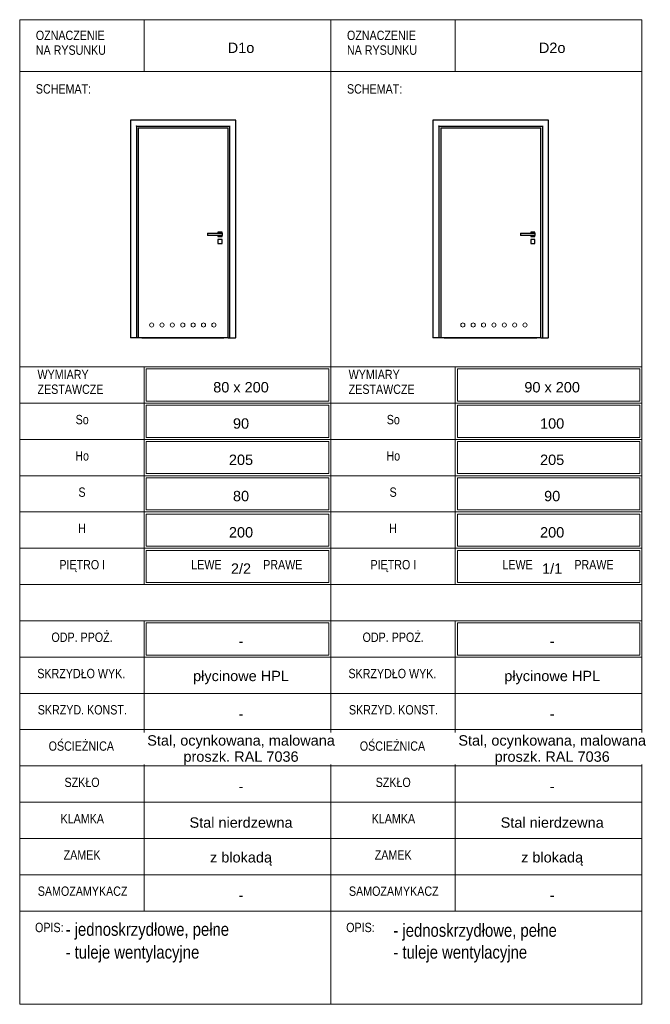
# Model space of a CAD drawing. Header units: centimetres. Extents: x -159 to 1449, y -1163 to 778.
# Tile 6 of 6: x 841 to 1449, y -172 to 778. Entities that reach past the tile are written whole.
import ezdxf

# ---------------------------------------------------------------- set-up
doc = ezdxf.new("R2010")
doc.units = ezdxf.units.CM
for name, color, linetype, lineweight in [('A-ANNO-NOTE', 131, 'Continuous', 13), ('A-DETL-THIN', 151, 'Continuous', 18), ('A-DOOR', 31, 'Continuous', 25), ('A-DOOR-FRAM', 31, 'Continuous', 25), ('G-ANNO-TEXT', 231, 'Continuous', 13)]:
    doc.layers.add(name, color=color, linetype=linetype, lineweight=lineweight)
doc.styles.add('Arial Narrow', font='ARIALN.TTF', dxfattribs={"height": 9})
doc.styles.add('Arial Narrow_1', font='ARIALN.TTF', dxfattribs={"height": 12.5})
doc.styles.add('Arial_1', font='arial.ttf', dxfattribs={"height": 10})

# ---------------------------------------------------------------- blocks, each defined once
blk = doc.blocks.new('Family - ___-2488000-Projekt 1 - Zestawienie stolarki drzwiowej')
at = {"layer": 'A-DOOR'}
for p, q in [((954.95, 673.84), (1041.45, 673.84)), ((954.95, 673.84), (954.95, 471.05)), ((1041.45, 471.05), (1041.45, 673.84)), ((1021.7, 572.05), (1035.7, 572.05)), ((1021.7, 572.05), (1021.7, 570.05)), ((1035.7, 570.05), (1021.7, 570.05)), ((1031.7, 573.05), (1031.7, 572.05)), ((1035.7, 573.05), (1031.7, 573.05)), ((1031.7, 570.05), (1031.7, 569.05)), ((1035.7, 572.05), (1035.7, 573.05)), ((1035.7, 572.05), (1035.7, 570.05)), ((1035.7, 569.05), (1035.7, 570.05)), ((1031.7, 569.05), (1035.7, 569.05)), ((1031.7, 566.05), (1031.7, 562.05)), ((1035.7, 566.05), (1031.7, 566.05)), ((1031.7, 562.05), (1035.7, 562.05)), ((1035.7, 562.05), (1035.7, 566.05)), ((1041.45, 471.05), (954.95, 471.05)), ((958.2, 471.05), (1037.32, 471.05))]:
    blk.add_line(p, q, dxfattribs=at)
at = {"layer": 'A-DOOR-FRAM'}
for p, q in [((947.45, 681.3), (947.45, 471.05)), ((1048.95, 681.3), (947.45, 681.3)), ((953.45, 471.05), (953.45, 675.3)), ((953.45, 675.3), (1042.95, 675.3)), ((1042.95, 675.3), (1042.95, 471.05)), ((1048.95, 471.05), (1048.95, 681.3)), ((947.75, 471.05), (947.45, 471.05)), ((953.15, 471.05), (947.75, 471.05)), ((953.45, 471.05), (953.15, 471.05)), ((954.95, 471.05), (953.45, 471.05)), ((1041.45, 471.05), (1042.95, 471.05)), ((1043.25, 471.05), (1042.95, 471.05)), ((1043.25, 471.05), (1048.65, 471.05)), ((1048.95, 471.05), (1048.65, 471.05))]:
    blk.add_line(p, q, dxfattribs=at)
for points, knots in [([(947.75, 681), (947.72, 681.03), (947.68, 681.07), (947.63, 681.12), (947.61, 681.15), (947.58, 681.17), (947.56, 681.19), (947.54, 681.21), (947.52, 681.23), (947.51, 681.24), (947.49, 681.26), (947.47, 681.28), (947.45, 681.3), (947.45, 681.3), (947.45, 681.3)], [0, 0, 0, 0, 0.166667, 0.25, 0.333333, 0.375, 0.416667, 0.5, 0.541667, 0.583333, 0.666667, 0.75, 0.833333, 1, 1, 1, 1]), ([(953.45, 675.3), (953.45, 675.3), (953.44, 675.31), (953.43, 675.32), (953.41, 675.34), (953.39, 675.36), (953.38, 675.38), (953.36, 675.39), (953.33, 675.42), (953.31, 675.45), (953.28, 675.47), (953.26, 675.49), (953.22, 675.54), (953.18, 675.58), (953.15, 675.6)], [0, 0, 0, 0, 0.166667, 0.25, 0.333333, 0.416667, 0.458333, 0.5, 0.583333, 0.666667, 0.708333, 0.75, 0.833333, 1, 1, 1, 1]), ([(1042.95, 675.3), (1042.95, 675.3), (1042.95, 675.31), (1042.97, 675.32), (1042.99, 675.34), (1043.01, 675.36), (1043.02, 675.38), (1043.04, 675.39), (1043.07, 675.42), (1043.09, 675.45), (1043.12, 675.47), (1043.14, 675.49), (1043.18, 675.54), (1043.22, 675.58), (1043.25, 675.6)], [0, 0, 0, 0, 0.166667, 0.25, 0.333333, 0.416667, 0.458333, 0.5, 0.583333, 0.666667, 0.708333, 0.75, 0.833333, 1, 1, 1, 1]), ([(1048.65, 681), (1048.68, 681.03), (1048.72, 681.07), (1048.76, 681.12), (1048.79, 681.15), (1048.82, 681.17), (1048.84, 681.19), (1048.86, 681.21), (1048.88, 681.23), (1048.89, 681.24), (1048.91, 681.26), (1048.93, 681.28), (1048.94, 681.3), (1048.95, 681.3), (1048.95, 681.3)], [0, 0, 0, 0, 0.166667, 0.25, 0.333333, 0.375, 0.416667, 0.5, 0.541667, 0.583333, 0.666667, 0.75, 0.833333, 1, 1, 1, 1])]:
    blk.add_open_spline(points, degree=3, knots=knots, dxfattribs=at)
blk = doc.blocks.new('Family - ___-2488193-Projekt 1 - Zestawienie stolarki drzwiowej')
at = {"layer": 'A-DOOR'}
for p, q in [((1246.58, 673.84), (1343.08, 673.84)), ((1246.58, 673.84), (1246.58, 471.05)), ((1343.08, 471.05), (1343.08, 673.84)), ((1323.33, 572.05), (1337.33, 572.05)), ((1323.33, 572.05), (1323.33, 570.05)), ((1337.33, 570.05), (1323.33, 570.05)), ((1333.33, 573.05), (1333.33, 572.05)), ((1337.33, 573.05), (1333.33, 573.05)), ((1333.33, 570.05), (1333.33, 569.05)), ((1337.33, 572.05), (1337.33, 573.05)), ((1337.33, 572.05), (1337.33, 570.05)), ((1337.33, 569.05), (1337.33, 570.05)), ((1333.33, 569.05), (1337.33, 569.05)), ((1333.33, 566.05), (1333.33, 562.05)), ((1337.33, 566.05), (1333.33, 566.05)), ((1333.33, 562.05), (1337.33, 562.05)), ((1337.33, 562.05), (1337.33, 566.05)), ((1343.08, 471.05), (1246.58, 471.05)), ((1249.83, 471.05), (1339.06, 471.05))]:
    blk.add_line(p, q, dxfattribs=at)
at = {"layer": 'A-DOOR-FRAM'}
for p, q in [((1239.08, 681.3), (1239.08, 471.05)), ((1350.58, 681.3), (1239.08, 681.3)), ((1245.08, 471.05), (1245.08, 675.3)), ((1245.08, 675.3), (1344.58, 675.3)), ((1344.58, 675.3), (1344.58, 471.05)), ((1350.58, 471.05), (1350.58, 681.3)), ((1239.38, 471.05), (1239.08, 471.05)), ((1244.78, 471.05), (1239.38, 471.05)), ((1245.08, 471.05), (1244.78, 471.05)), ((1246.58, 471.05), (1245.08, 471.05)), ((1343.08, 471.05), (1344.58, 471.05)), ((1344.88, 471.05), (1344.58, 471.05)), ((1344.88, 471.05), (1350.28, 471.05)), ((1350.58, 471.05), (1350.28, 471.05))]:
    blk.add_line(p, q, dxfattribs=at)
for points, knots in [([(1239.38, 681), (1239.35, 681.03), (1239.31, 681.07), (1239.26, 681.12), (1239.23, 681.15), (1239.21, 681.17), (1239.19, 681.19), (1239.17, 681.21), (1239.15, 681.23), (1239.14, 681.24), (1239.12, 681.26), (1239.1, 681.28), (1239.08, 681.3), (1239.08, 681.3), (1239.08, 681.3)], [0, 0, 0, 0, 0.166667, 0.25, 0.333333, 0.375, 0.416667, 0.5, 0.541667, 0.583333, 0.666667, 0.75, 0.833333, 1, 1, 1, 1]), ([(1245.08, 675.3), (1245.08, 675.3), (1245.07, 675.31), (1245.06, 675.32), (1245.04, 675.34), (1245.02, 675.36), (1245, 675.38), (1244.99, 675.39), (1244.96, 675.42), (1244.94, 675.45), (1244.91, 675.47), (1244.89, 675.49), (1244.84, 675.54), (1244.81, 675.58), (1244.78, 675.6)], [0, 0, 0, 0, 0.166667, 0.25, 0.333333, 0.416667, 0.458333, 0.5, 0.583333, 0.666667, 0.708333, 0.75, 0.833333, 1, 1, 1, 1]), ([(1344.58, 675.3), (1344.58, 675.3), (1344.58, 675.31), (1344.6, 675.32), (1344.62, 675.34), (1344.64, 675.36), (1344.65, 675.38), (1344.67, 675.39), (1344.7, 675.42), (1344.72, 675.45), (1344.75, 675.47), (1344.77, 675.49), (1344.81, 675.54), (1344.85, 675.58), (1344.88, 675.6)], [0, 0, 0, 0, 0.166667, 0.25, 0.333333, 0.416667, 0.458333, 0.5, 0.583333, 0.666667, 0.708333, 0.75, 0.833333, 1, 1, 1, 1]), ([(1350.28, 681), (1350.31, 681.03), (1350.34, 681.07), (1350.39, 681.12), (1350.42, 681.15), (1350.45, 681.17), (1350.47, 681.19), (1350.49, 681.21), (1350.5, 681.23), (1350.52, 681.24), (1350.54, 681.26), (1350.56, 681.28), (1350.57, 681.3), (1350.58, 681.3), (1350.58, 681.3)], [0, 0, 0, 0, 0.166667, 0.25, 0.333333, 0.375, 0.416667, 0.5, 0.541667, 0.583333, 0.666667, 0.75, 0.833333, 1, 1, 1, 1])]:
    blk.add_open_spline(points, degree=3, knots=knots, dxfattribs=at)

msp = doc.modelspace()

# ---------------------------------------------------------------- linework, layer by layer
at = {"layer": 'A-DETL-THIN'}
for p, q in [((840.6, 778.15), (1140.6, 778.15)), ((840.6, 778.15), (840.6, -171.85)), ((960.6, 728.15), (960.6, 778.15)), ((1140.6, 778.15), (1140.6, 728.15)), ((1140.6, 778.15), (1440.6, 778.15)), ((1140.6, 778.15), (1140.6, -171.85)), ((1260.6, 728.15), (1260.6, 778.15)), ((1440.6, 778.15), (1440.6, 728.15)), ((840.6, 728.15), (1140.6, 728.15)), ((1140.6, 443.15), (1140.6, 728.15)), ((1140.6, 728.15), (1440.6, 728.15)), ((1440.6, 443.15), (1440.6, 728.15)), ((840.6, 443.15), (1140.6, 443.15)), ((960.6, 443.15), (960.6, 408.15)), ((962.6, 441.15), (1138.6, 441.15)), ((962.6, 410.15), (962.6, 441.15)), ((1138.6, 441.15), (1138.6, 410.15)), ((1140.6, 443.15), (1140.6, -171.85)), ((1140.6, 443.15), (1440.6, 443.15)), ((1260.6, 443.15), (1260.6, 408.15)), ((1262.6, 441.15), (1438.6, 441.15)), ((1262.6, 410.15), (1262.6, 441.15)), ((1438.6, 441.15), (1438.6, 410.15)), ((1440.6, 443.15), (1440.6, -171.85)), ((1138.6, 410.15), (962.6, 410.15)), ((1438.6, 410.15), (1262.6, 410.15)), ((840.6, 408.15), (1140.6, 408.15)), ((960.6, 408.15), (960.6, 373.15)), ((962.6, 406.15), (1138.6, 406.15)), ((962.6, 375.15), (962.6, 406.15)), ((1138.6, 406.15), (1138.6, 375.15)), ((1140.6, 408.15), (1440.6, 408.15)), ((1260.6, 408.15), (1260.6, 373.15)), ((1262.6, 406.15), (1438.6, 406.15)), ((1262.6, 375.15), (1262.6, 406.15)), ((1438.6, 406.15), (1438.6, 375.15)), ((840.6, 373.15), (1140.6, 373.15)), ((960.6, 373.15), (960.6, 338.15)), ((1138.6, 375.15), (962.6, 375.15)), ((962.6, 371.15), (1138.6, 371.15)), ((962.6, 340.15), (962.6, 371.15)), ((1138.6, 371.15), (1138.6, 340.15)), ((1140.6, 373.15), (1440.6, 373.15)), ((1260.6, 373.15), (1260.6, 338.15)), ((1438.6, 375.15), (1262.6, 375.15)), ((1262.6, 371.15), (1438.6, 371.15)), ((1262.6, 340.15), (1262.6, 371.15)), ((1438.6, 371.15), (1438.6, 340.15)), ((840.6, 338.15), (1140.6, 338.15)), ((960.6, 338.15), (960.6, 303.15)), ((1138.6, 340.15), (962.6, 340.15)), ((962.6, 336.15), (1138.6, 336.15)), ((962.6, 305.15), (962.6, 336.15)), ((1138.6, 336.15), (1138.6, 305.15)), ((1140.6, 338.15), (1440.6, 338.15)), ((1260.6, 338.15), (1260.6, 303.15)), ((1438.6, 340.15), (1262.6, 340.15)), ((1262.6, 336.15), (1438.6, 336.15)), ((1262.6, 305.15), (1262.6, 336.15)), ((1438.6, 336.15), (1438.6, 305.15)), ((1138.6, 305.15), (962.6, 305.15)), ((1438.6, 305.15), (1262.6, 305.15)), ((840.6, 303.15), (1140.6, 303.15)), ((960.6, 303.15), (960.6, 268.15)), ((962.6, 270.15), (962.6, 301.15)), ((962.6, 301.15), (1138.6, 301.15)), ((1138.6, 301.15), (1138.6, 270.15)), ((1140.6, 303.15), (1440.6, 303.15)), ((1260.6, 303.15), (1260.6, 268.15)), ((1262.6, 270.15), (1262.6, 301.15)), ((1262.6, 301.15), (1438.6, 301.15)), ((1438.6, 301.15), (1438.6, 270.15)), ((840.6, 268.15), (1140.6, 268.15)), ((960.6, 268.15), (960.6, 233.15)), ((1138.6, 270.15), (962.6, 270.15)), ((962.6, 266.15), (1138.6, 266.15)), ((962.6, 235.15), (962.6, 266.15)), ((1138.6, 266.15), (1138.6, 235.15)), ((1140.6, 268.15), (1440.6, 268.15)), ((1260.6, 268.15), (1260.6, 233.15)), ((1438.6, 270.15), (1262.6, 270.15)), ((1262.6, 266.15), (1438.6, 266.15)), ((1262.6, 235.15), (1262.6, 266.15)), ((1438.6, 266.15), (1438.6, 235.15)), ((840.6, 233.15), (1140.6, 233.15)), ((1138.6, 235.15), (962.6, 235.15)), ((1140.6, 233.15), (1440.6, 233.15)), ((1438.6, 235.15), (1262.6, 235.15)), ((840.6, 198.15), (1140.6, 198.15)), ((960.6, 198.15), (960.6, 163.15)), ((962.6, 196.15), (1138.6, 196.15)), ((962.6, 165.15), (962.6, 196.15)), ((1138.6, 196.15), (1138.6, 165.15)), ((1140.6, 198.15), (1440.6, 198.15)), ((1260.6, 198.15), (1260.6, 163.15)), ((1262.6, 196.15), (1438.6, 196.15)), ((1262.6, 165.15), (1262.6, 196.15)), ((1438.6, 196.15), (1438.6, 165.15)), ((840.6, 163.15), (1140.6, 163.15)), ((960.6, 163.15), (960.6, 128.15)), ((1138.6, 165.15), (962.6, 165.15)), ((1140.6, 163.15), (1440.6, 163.15)), ((1260.6, 163.15), (1260.6, 128.15)), ((1438.6, 165.15), (1262.6, 165.15)), ((840.6, 128.15), (1140.6, 128.15)), ((960.6, 128.15), (960.6, 93.15)), ((1140.6, 128.15), (1440.6, 128.15)), ((1260.6, 128.15), (1260.6, 93.15)), ((840.6, 93.15), (1140.6, 93.15)), ((960.6, 93.15), (960.6, 58.15)), ((1140.6, 93.15), (1440.6, 93.15)), ((1260.6, 93.15), (1260.6, 58.15)), ((840.6, 58.15), (1140.6, 58.15)), ((960.6, 58.15), (960.6, 23.15)), ((1140.6, 58.15), (1440.6, 58.15)), ((1260.6, 58.15), (1260.6, 23.15)), ((840.6, 23.15), (1140.6, 23.15)), ((960.6, 23.15), (960.6, -11.85)), ((1140.6, 23.15), (1440.6, 23.15)), ((1260.6, 23.15), (1260.6, -11.85)), ((840.6, -11.85), (1140.6, -11.85)), ((960.6, -11.85), (960.6, -46.85)), ((1140.6, -11.85), (1440.6, -11.85)), ((1260.6, -11.85), (1260.6, -46.85)), ((840.6, -46.85), (1140.6, -46.85)), ((960.6, -46.85), (960.6, -81.85)), ((1140.6, -46.85), (1440.6, -46.85)), ((1260.6, -46.85), (1260.6, -81.85)), ((840.6, -81.85), (1140.6, -81.85)), ((1140.6, -81.85), (1440.6, -81.85)), ((840.6, -171.85), (1140.6, -171.85)), ((1140.6, -171.85), (1440.6, -171.85))]:
    msp.add_line(p, q, dxfattribs=at)
for centre in [(967.83, 483.55), (977.83, 483.55), (987.83, 483.55), (997.83, 483.55), (1007.83, 483.55), (1017.83, 483.55), (1027.83, 483.55), (1267.83, 483.55), (1277.83, 483.55), (1287.83, 483.55), (1297.83, 483.55), (1307.83, 483.55), (1317.83, 483.55), (1327.83, 483.55)]:
    msp.add_circle(centre, 2, dxfattribs=at)

# ---------------------------------------------------------------- block references
at = {"lineweight": 25}
for name in ['Family - ___-2488000-Projekt 1 - Zestawienie stolarki drzwiowej', 'Family - ___-2488193-Projekt 1 - Zestawienie stolarki drzwiowej']:
    msp.add_blockref(name, (0, 0), dxfattribs=at)

# ---------------------------------------------------------------- texts
at = {"layer": 'A-ANNO-NOTE', "char_height": 10, "attachment_point": 5, "line_spacing_factor": 0.936439, "style": 'Arial_1', "bg_fill": 3, "box_fill_scale": 1.25, "bg_fill_color": 256, "bg_fill_true_color": 13158600, "bg_fill_transparency": 0}
for s, insert, width in [('\\pxqc,t6.35,12.7,19.05,25.4,31.75,38.1,44.45,50.8,57.15,63.5,69.85,76.2,82.55,88.9,95.25,101.6,107.95,114.3,120.65,127,133.35,139.7,146.05,152.4,158.75,165.1,171.45,177.8,184.15,190.5,196.85,203.2;{D1o}', (1054, 750.96), 26.45), ('\\pxqc,t6.35,12.7,19.05,25.4,31.75,38.1,44.45,50.8,57.15,63.5,69.85,76.2,82.55,88.9,95.25,101.6,107.95,114.3,120.65,127,133.35,139.7,146.05,152.4,158.75,165.1,171.45,177.8,184.15,190.5,196.85,203.2;{D2o}', (1354, 750.96), 26.45), ('\\pxqc,t6.35,12.7,19.05,25.4,31.75,38.1,44.45,50.8,57.15,63.5,69.85,76.2,82.55,88.9,95.25,101.6,107.95,114.3,120.65,127,133.35,139.7,146.05,152.4,158.75,165.1,171.45,177.8,184.15,190.5,196.85,203.2;{80 x 200}', (1053.97, 423.46), 55.25), ('\\pxqc,t6.35,12.7,19.05,25.4,31.75,38.1,44.45,50.8,57.15,63.5,69.85,76.2,82.55,88.9,95.25,101.6,107.95,114.3,120.65,127,133.35,139.7,146.05,152.4,158.75,165.1,171.45,177.8,184.15,190.5,196.85,203.2;{90 x 200}', (1353.97, 423.46), 55.25), ('\\pxqc,t6.35,12.7,19.05,25.4,31.75,38.1,44.45,50.8,57.15,63.5,69.85,76.2,82.55,88.9,95.25,101.6,107.95,114.3,120.65,127,133.35,139.7,146.05,152.4,158.75,165.1,171.45,177.8,184.15,190.5,196.85,203.2;{90}', (1054, 388.46), 16.2), ('\\pxqc,t6.35,12.7,19.05,25.4,31.75,38.1,44.45,50.8,57.15,63.5,69.85,76.2,82.55,88.9,95.25,101.6,107.95,114.3,120.65,127,133.35,139.7,146.05,152.4,158.75,165.1,171.45,177.8,184.15,190.5,196.85,203.2;{100}', (1353.97, 388.46), 24.15), ('\\pxqc,t6.35,12.7,19.05,25.4,31.75,38.1,44.45,50.8,57.15,63.5,69.85,76.2,82.55,88.9,95.25,101.6,107.95,114.3,120.65,127,133.35,139.7,146.05,152.4,158.75,165.1,171.45,177.8,184.15,190.5,196.85,203.2;{205}', (1053.97, 353.46), 24.15), ('\\pxqc,t6.35,12.7,19.05,25.4,31.75,38.1,44.45,50.8,57.15,63.5,69.85,76.2,82.55,88.9,95.25,101.6,107.95,114.3,120.65,127,133.35,139.7,146.05,152.4,158.75,165.1,171.45,177.8,184.15,190.5,196.85,203.2;{205}', (1353.97, 353.46), 24.15), ('\\pxqc,t6.35,12.7,19.05,25.4,31.75,38.1,44.45,50.8,57.15,63.5,69.85,76.2,82.55,88.9,95.25,101.6,107.95,114.3,120.65,127,133.35,139.7,146.05,152.4,158.75,165.1,171.45,177.8,184.15,190.5,196.85,203.2;{80}', (1054, 318.46), 16.2), ('\\pxqc,t6.35,12.7,19.05,25.4,31.75,38.1,44.45,50.8,57.15,63.5,69.85,76.2,82.55,88.9,95.25,101.6,107.95,114.3,120.65,127,133.35,139.7,146.05,152.4,158.75,165.1,171.45,177.8,184.15,190.5,196.85,203.2;{90}', (1354, 318.46), 16.2), ('\\pxqc,t6.35,12.7,19.05,25.4,31.75,38.1,44.45,50.8,57.15,63.5,69.85,76.2,82.55,88.9,95.25,101.6,107.95,114.3,120.65,127,133.35,139.7,146.05,152.4,158.75,165.1,171.45,177.8,184.15,190.5,196.85,203.2;{200}', (1053.97, 283.46), 24.15), ('\\pxqc,t6.35,12.7,19.05,25.4,31.75,38.1,44.45,50.8,57.15,63.5,69.85,76.2,82.55,88.9,95.25,101.6,107.95,114.3,120.65,127,133.35,139.7,146.05,152.4,158.75,165.1,171.45,177.8,184.15,190.5,196.85,203.2;{200}', (1353.97, 283.46), 24.15), ('\\pxqc,t6.35,12.7,19.05,25.4,31.75,38.1,44.45,50.8,57.15,63.5,69.85,76.2,82.55,88.9,95.25,101.6,107.95,114.3,120.65,127,133.35,139.7,146.05,152.4,158.75,165.1,171.45,177.8,184.15,190.5,196.85,203.2;{-}', (1054, 178.46), 4.95), ('\\pxqc,t6.35,12.7,19.05,25.4,31.75,38.1,44.45,50.8,57.15,63.5,69.85,76.2,82.55,88.9,95.25,101.6,107.95,114.3,120.65,127,133.35,139.7,146.05,152.4,158.75,165.1,171.45,177.8,184.15,190.5,196.85,203.2;{-}', (1354, 178.46), 4.95), ('\\pxqc,t6.35,12.7,19.05,25.4,31.75,38.1,44.45,50.8,57.15,63.5,69.85,76.2,82.55,88.9,95.25,101.6,107.95,114.3,120.65,127,133.35,139.7,146.05,152.4,158.75,165.1,171.45,177.8,184.15,190.5,196.85,203.2;{-}', (1354, 108.46), 4.95), ('\\pxqc,t6.35,12.7,19.05,25.4,31.75,38.1,44.45,50.8,57.15,63.5,69.85,76.2,82.55,88.9,95.25,101.6,107.95,114.3,120.65,127,133.35,139.7,146.05,152.4,158.75,165.1,171.45,177.8,184.15,190.5,196.85,203.2;{-}', (1054, 38.46), 4.95), ('\\pxqc,t6.35,12.7,19.05,25.4,31.75,38.1,44.45,50.8,57.15,63.5,69.85,76.2,82.55,88.9,95.25,101.6,107.95,114.3,120.65,127,133.35,139.7,146.05,152.4,158.75,165.1,171.45,177.8,184.15,190.5,196.85,203.2;{-}', (1354, 38.46), 4.95), ('\\pxqc,t6.35,12.7,19.05,25.4,31.75,38.1,44.45,50.8,57.15,63.5,69.85,76.2,82.55,88.9,95.25,101.6,107.95,114.3,120.65,127,133.35,139.7,146.05,152.4,158.75,165.1,171.45,177.8,184.15,190.5,196.85,203.2;{-}', (1054, -66.54), 4.95), ('\\pxqc,t6.35,12.7,19.05,25.4,31.75,38.1,44.45,50.8,57.15,63.5,69.85,76.2,82.55,88.9,95.25,101.6,107.95,114.3,120.65,127,133.35,139.7,146.05,152.4,158.75,165.1,171.45,177.8,184.15,190.5,196.85,203.2;{-}', (1354, -66.54), 4.95)]:
    msp.add_mtext(s, dxfattribs=dict(at, insert=insert, width=width))
at = {"layer": 'G-ANNO-TEXT', "color": 7, "line_spacing_factor": 0.949189}
for s, insert, char_height, width, attachment_point, style in [('\\pxt7.05556,14.11111,21.16667,28.22222,35.27778,42.33333,49.38889,56.44444,63.5,70.55556,77.61111,84.66667,91.72222,98.77778,105.83333,112.88889,119.94444,127,134.05556,141.11111,148.16667,155.22222,162.27778,169.33333,176.38889,183.44444,190.5,197.55556,204.61111,211.66667,218.72222,225.77778;{OZNACZENIE NA RYSUNKU}', (856.15, 767.53), 9, 77.75, 1, 'Arial Narrow'), ('\\pxt7.05556,14.11111,21.16667,28.22222,35.27778,42.33333,49.38889,56.44444,63.5,70.55556,77.61111,84.66667,91.72222,98.77778,105.83333,112.88889,119.94444,127,134.05556,141.11111,148.16667,155.22222,162.27778,169.33333,176.38889,183.44444,190.5,197.55556,204.61111,211.66667,218.72222,225.77778;{OZNACZENIE NA RYSUNKU}', (1156.15, 767.53), 9, 77.75, 1, 'Arial Narrow'), ('\\pxt7.05556,14.11111,21.16667,28.22222,35.27778,42.33333,49.38889,56.44444,63.5,70.55556,77.61111,84.66667,91.72222,98.77778,105.83333,112.88889,119.94444,127,134.05556,141.11111,148.16667,155.22222,162.27778,169.33333,176.38889,183.44444,190.5,197.55556,204.61111,211.66667,218.72222,225.77778;{SCHEMAT:}', (856.15, 715.87), 9, 52.4695, 1, 'Arial Narrow'), ('\\pxt7.05556,14.11111,21.16667,28.22222,35.27778,42.33333,49.38889,56.44444,63.5,70.55556,77.61111,84.66667,91.72222,98.77778,105.83333,112.88889,119.94444,127,134.05556,141.11111,148.16667,155.22222,162.27778,169.33333,176.38889,183.44444,190.5,197.55556,204.61111,211.66667,218.72222,225.77778;{SCHEMAT:}', (1156.15, 715.87), 9, 52.4695, 1, 'Arial Narrow'), ('\\pxt7.05556,14.11111,21.16667,28.22222,35.27778,42.33333,49.38889,56.44444,63.5,70.55556,77.61111,84.66667,91.72222,98.77778,105.83333,112.88889,119.94444,127,134.05556,141.11111,148.16667,155.22222,162.27778,169.33333,176.38889,183.44444,190.5,197.55556,204.61111,211.66667,218.72222,225.77778;{WYMIARY\\PZESTAWCZE}', (857.77, 440.32), 9, 99.55, 1, 'Arial Narrow'), ('\\pxt7.05556,14.11111,21.16667,28.22222,35.27778,42.33333,49.38889,56.44444,63.5,70.55556,77.61111,84.66667,91.72222,98.77778,105.83333,112.88889,119.94444,127,134.05556,141.11111,148.16667,155.22222,162.27778,169.33333,176.38889,183.44444,190.5,197.55556,204.61111,211.66667,218.72222,225.77778;{WYMIARY\\PZESTAWCZE}', (1157.77, 440.32), 9, 99.55, 1, 'Arial Narrow'), ('\\pxqc,t7.05556,14.11111,21.16667,28.22222,35.27778,42.33333,49.38889,56.44444,63.5,70.55556,77.61111,84.66667,91.72222,98.77778,105.83333,112.88889,119.94444,127,134.05556,141.11111,148.16667,155.22222,162.27778,169.33333,176.38889,183.44444,190.5,197.55556,204.61111,211.66667,218.72222,225.77778;{So}', (900.82, 396.81), 9, 38.7, 2, 'Arial Narrow'), ('\\pxqc,t7.05556,14.11111,21.16667,28.22222,35.27778,42.33333,49.38889,56.44444,63.5,70.55556,77.61111,84.66667,91.72222,98.77778,105.83333,112.88889,119.94444,127,134.05556,141.11111,148.16667,155.22222,162.27778,169.33333,176.38889,183.44444,190.5,197.55556,204.61111,211.66667,218.72222,225.77778;{So}', (1200.82, 396.81), 9, 38.7, 2, 'Arial Narrow'), ('\\pxqc,t7.05556,14.11111,21.16667,28.22222,35.27778,42.33333,49.38889,56.44444,63.5,70.55556,77.61111,84.66667,91.72222,98.77778,105.83333,112.88889,119.94444,127,134.05556,141.11111,148.16667,155.22222,162.27778,169.33333,176.38889,183.44444,190.5,197.55556,204.61111,211.66667,218.72222,225.77778;{Ho}', (900.8, 361.81), 9, 38.7, 2, 'Arial Narrow'), ('\\pxqc,t7.05556,14.11111,21.16667,28.22222,35.27778,42.33333,49.38889,56.44444,63.5,70.55556,77.61111,84.66667,91.72222,98.77778,105.83333,112.88889,119.94444,127,134.05556,141.11111,148.16667,155.22222,162.27778,169.33333,176.38889,183.44444,190.5,197.55556,204.61111,211.66667,218.72222,225.77778;{Ho}', (1200.8, 361.81), 9, 38.7, 2, 'Arial Narrow'), ('\\pxqc,t7.05556,14.11111,21.16667,28.22222,35.27778,42.33333,49.38889,56.44444,63.5,70.55556,77.61111,84.66667,91.72222,98.77778,105.83333,112.88889,119.94444,127,134.05556,141.11111,148.16667,155.22222,162.27778,169.33333,176.38889,183.44444,190.5,197.55556,204.61111,211.66667,218.72222,225.77778;{S}', (900.65, 326.81), 9, 38.7, 2, 'Arial Narrow'), ('\\pxqc,t7.05556,14.11111,21.16667,28.22222,35.27778,42.33333,49.38889,56.44444,63.5,70.55556,77.61111,84.66667,91.72222,98.77778,105.83333,112.88889,119.94444,127,134.05556,141.11111,148.16667,155.22222,162.27778,169.33333,176.38889,183.44444,190.5,197.55556,204.61111,211.66667,218.72222,225.77778;{S}', (1200.65, 326.81), 9, 38.7, 2, 'Arial Narrow'), ('\\pxqc,t7.05556,14.11111,21.16667,28.22222,35.27778,42.33333,49.38889,56.44444,63.5,70.55556,77.61111,84.66667,91.72222,98.77778,105.83333,112.88889,119.94444,127,134.05556,141.11111,148.16667,155.22222,162.27778,169.33333,176.38889,183.44444,190.5,197.55556,204.61111,211.66667,218.72222,225.77778;{H}', (900.65, 291.81), 9, 38.7, 2, 'Arial Narrow'), ('\\pxqc,t7.05556,14.11111,21.16667,28.22222,35.27778,42.33333,49.38889,56.44444,63.5,70.55556,77.61111,84.66667,91.72222,98.77778,105.83333,112.88889,119.94444,127,134.05556,141.11111,148.16667,155.22222,162.27778,169.33333,176.38889,183.44444,190.5,197.55556,204.61111,211.66667,218.72222,225.77778;{H}', (1200.65, 291.81), 9, 38.7, 2, 'Arial Narrow'), ('\\pxqc,t7.05556,14.11111,21.16667,28.22222,35.27778,42.33333,49.38889,56.44444,63.5,70.55556,77.61111,84.66667,91.72222,98.77778,105.83333,112.88889,119.94444,127,134.05556,141.11111,148.16667,155.22222,162.27778,169.33333,176.38889,183.44444,190.5,197.55556,204.61111,211.66667,218.72222,225.77778;{PIĘTRO I}', (900.89, 256.81), 9, 105.5, 2, 'Arial Narrow'), ('\\pxqc,t7.05556,14.11111,21.16667,28.22222,35.27778,42.33333,49.38889,56.44444,63.5,70.55556,77.61111,84.66667,91.72222,98.77778,105.83333,112.88889,119.94444,127,134.05556,141.11111,148.16667,155.22222,162.27778,169.33333,176.38889,183.44444,190.5,197.55556,204.61111,211.66667,218.72222,225.77778;{LEWE    ^I         PRAWE}', (1059.6, 256.81), 9, 140.9, 2, 'Arial Narrow'), ('\\pxqc,t7.05556,14.11111,21.16667,28.22222,35.27778,42.33333,49.38889,56.44444,63.5,70.55556,77.61111,84.66667,91.72222,98.77778,105.83333,112.88889,119.94444,127,134.05556,141.11111,148.16667,155.22222,162.27778,169.33333,176.38889,183.44444,190.5,197.55556,204.61111,211.66667,218.72222,225.77778;{PIĘTRO I}', (1200.89, 256.81), 9, 105.5, 2, 'Arial Narrow'), ('\\pxqc,t7.05556,14.11111,21.16667,28.22222,35.27778,42.33333,49.38889,56.44444,63.5,70.55556,77.61111,84.66667,91.72222,98.77778,105.83333,112.88889,119.94444,127,134.05556,141.11111,148.16667,155.22222,162.27778,169.33333,176.38889,183.44444,190.5,197.55556,204.61111,211.66667,218.72222,225.77778;{LEWE    ^I         PRAWE}', (1359.6, 256.81), 9, 140.9, 2, 'Arial Narrow'), ('\\pxqc,t7.05556,14.11111,21.16667,28.22222,35.27778,42.33333,49.38889,56.44444,63.5,70.55556,77.61111,84.66667,91.72222,98.77778,105.83333,112.88889,119.94444,127,134.05556,141.11111,148.16667,155.22222,162.27778,169.33333,176.38889,183.44444,190.5,197.55556,204.61111,211.66667,218.72222,225.77778;{ODP. PPOŻ.}', (900.69, 186.81), 9, 127, 2, 'Arial Narrow'), ('\\pxqc,t7.05556,14.11111,21.16667,28.22222,35.27778,42.33333,49.38889,56.44444,63.5,70.55556,77.61111,84.66667,91.72222,98.77778,105.83333,112.88889,119.94444,127,134.05556,141.11111,148.16667,155.22222,162.27778,169.33333,176.38889,183.44444,190.5,197.55556,204.61111,211.66667,218.72222,225.77778;{ODP. PPOŻ.}', (1200.69, 186.81), 9, 127, 2, 'Arial Narrow'), ('\\pxqc,t7.05556,14.11111,21.16667,28.22222,35.27778,42.33333,49.38889,56.44444,63.5,70.55556,77.61111,84.66667,91.72222,98.77778,105.83333,112.88889,119.94444,127,134.05556,141.11111,148.16667,155.22222,162.27778,169.33333,176.38889,183.44444,190.5,197.55556,204.61111,211.66667,218.72222,225.77778;{SKRZYDŁO WYK.}', (899.94, 151.81), 9, 128.35, 2, 'Arial Narrow'), ('\\pxqc,t7.05556,14.11111,21.16667,28.22222,35.27778,42.33333,49.38889,56.44444,63.5,70.55556,77.61111,84.66667,91.72222,98.77778,105.83333,112.88889,119.94444,127,134.05556,141.11111,148.16667,155.22222,162.27778,169.33333,176.38889,183.44444,190.5,197.55556,204.61111,211.66667,218.72222,225.77778;{SKRZYDŁO WYK.}', (1199.94, 151.81), 9, 128.35, 2, 'Arial Narrow'), ('\\pxqc,t7.05556,14.11111,21.16667,28.22222,35.27778,42.33333,49.38889,56.44444,63.5,70.55556,77.61111,84.66667,91.72222,98.77778,105.83333,112.88889,119.94444,127,134.05556,141.11111,148.16667,155.22222,162.27778,169.33333,176.38889,183.44444,190.5,197.55556,204.61111,211.66667,218.72222,225.77778;{SKRZYD. KONST.}', (900.98, 116.81), 9, 121.7, 2, 'Arial Narrow'), ('\\pxqc,t7.05556,14.11111,21.16667,28.22222,35.27778,42.33333,49.38889,56.44444,63.5,70.55556,77.61111,84.66667,91.72222,98.77778,105.83333,112.88889,119.94444,127,134.05556,141.11111,148.16667,155.22222,162.27778,169.33333,176.38889,183.44444,190.5,197.55556,204.61111,211.66667,218.72222,225.77778;{SKRZYD. KONST.}', (1200.98, 116.81), 9, 121.7, 2, 'Arial Narrow'), ('\\pxqc,t7.05556,14.11111,21.16667,28.22222,35.27778,42.33333,49.38889,56.44444,63.5,70.55556,77.61111,84.66667,91.72222,98.77778,105.83333,112.88889,119.94444,127,134.05556,141.11111,148.16667,155.22222,162.27778,169.33333,176.38889,183.44444,190.5,197.55556,204.61111,211.66667,218.72222,225.77778;{OŚCIEŻNICA}', (900, 81.81), 9, 97.9, 2, 'Arial Narrow'), ('\\pxqc,t7.05556,14.11111,21.16667,28.22222,35.27778,42.33333,49.38889,56.44444,63.5,70.55556,77.61111,84.66667,91.72222,98.77778,105.83333,112.88889,119.94444,127,134.05556,141.11111,148.16667,155.22222,162.27778,169.33333,176.38889,183.44444,190.5,197.55556,204.61111,211.66667,218.72222,225.77778;{OŚCIEŻNICA}', (1200, 81.81), 9, 97.9, 2, 'Arial Narrow'), ('\\pxqc,t7.05556,14.11111,21.16667,28.22222,35.27778,42.33333,49.38889,56.44444,63.5,70.55556,77.61111,84.66667,91.72222,98.77778,105.83333,112.88889,119.94444,127,134.05556,141.11111,148.16667,155.22222,162.27778,169.33333,176.38889,183.44444,190.5,197.55556,204.61111,211.66667,218.72222,225.77778;{SZKŁO}', (900.71, 46.81), 9, 50.6, 2, 'Arial Narrow'), ('\\pxqc,t7.05556,14.11111,21.16667,28.22222,35.27778,42.33333,49.38889,56.44444,63.5,70.55556,77.61111,84.66667,91.72222,98.77778,105.83333,112.88889,119.94444,127,134.05556,141.11111,148.16667,155.22222,162.27778,169.33333,176.38889,183.44444,190.5,197.55556,204.61111,211.66667,218.72222,225.77778;{SZKŁO}', (1200.71, 46.81), 9, 50.6, 2, 'Arial Narrow'), ('\\pxqc,t7.05556,14.11111,21.16667,28.22222,35.27778,42.33333,49.38889,56.44444,63.5,70.55556,77.61111,84.66667,91.72222,98.77778,105.83333,112.88889,119.94444,127,134.05556,141.11111,148.16667,155.22222,162.27778,169.33333,176.38889,183.44444,190.5,197.55556,204.61111,211.66667,218.72222,225.77778;{KLAMKA}', (900.92, 11.81), 9, 84, 2, 'Arial Narrow'), ('\\pxqc,t7.05556,14.11111,21.16667,28.22222,35.27778,42.33333,49.38889,56.44444,63.5,70.55556,77.61111,84.66667,91.72222,98.77778,105.83333,112.88889,119.94444,127,134.05556,141.11111,148.16667,155.22222,162.27778,169.33333,176.38889,183.44444,190.5,197.55556,204.61111,211.66667,218.72222,225.77778;{KLAMKA}', (1200.92, 11.81), 9, 84, 2, 'Arial Narrow'), ('\\pxqc,t7.05556,14.11111,21.16667,28.22222,35.27778,42.33333,49.38889,56.44444,63.5,70.55556,77.61111,84.66667,91.72222,98.77778,105.83333,112.88889,119.94444,127,134.05556,141.11111,148.16667,155.22222,162.27778,169.33333,176.38889,183.44444,190.5,197.55556,204.61111,211.66667,218.72222,225.77778;{ZAMEK}', (900.71, -23.19), 9, 50.6, 2, 'Arial Narrow'), ('\\pxqc,t7.05556,14.11111,21.16667,28.22222,35.27778,42.33333,49.38889,56.44444,63.5,70.55556,77.61111,84.66667,91.72222,98.77778,105.83333,112.88889,119.94444,127,134.05556,141.11111,148.16667,155.22222,162.27778,169.33333,176.38889,183.44444,190.5,197.55556,204.61111,211.66667,218.72222,225.77778;{ZAMEK}', (1200.71, -23.19), 9, 50.6, 2, 'Arial Narrow'), ('\\pxqc,t7.05556,14.11111,21.16667,28.22222,35.27778,42.33333,49.38889,56.44444,63.5,70.55556,77.61111,84.66667,91.72222,98.77778,105.83333,112.88889,119.94444,127,134.05556,141.11111,148.16667,155.22222,162.27778,169.33333,176.38889,183.44444,190.5,197.55556,204.61111,211.66667,218.72222,225.77778;{SAMOZAMYKACZ}', (901.27, -58.19), 9, 130.3, 2, 'Arial Narrow'), ('\\pxqc,t7.05556,14.11111,21.16667,28.22222,35.27778,42.33333,49.38889,56.44444,63.5,70.55556,77.61111,84.66667,91.72222,98.77778,105.83333,112.88889,119.94444,127,134.05556,141.11111,148.16667,155.22222,162.27778,169.33333,176.38889,183.44444,190.5,197.55556,204.61111,211.66667,218.72222,225.77778;{SAMOZAMYKACZ}', (1201.27, -58.19), 9, 130.3, 2, 'Arial Narrow'), ('\\pxqc,t7.05556,14.11111,21.16667,28.22222,35.27778,42.33333,49.38889,56.44444,63.5,70.55556,77.61111,84.66667,91.72222,98.77778,105.83333,112.88889,119.94444,127,134.05556,141.11111,148.16667,155.22222,162.27778,169.33333,176.38889,183.44444,190.5,197.55556,204.61111,211.66667,218.72222,225.77778;{OPIS:}', (869.13, -93.19), 9, 38.7, 2, 'Arial Narrow'), ('\\pxqc,t7.05556,14.11111,21.16667,28.22222,35.27778,42.33333,49.38889,56.44444,63.5,70.55556,77.61111,84.66667,91.72222,98.77778,105.83333,112.88889,119.94444,127,134.05556,141.11111,148.16667,155.22222,162.27778,169.33333,176.38889,183.44444,190.5,197.55556,204.61111,211.66667,218.72222,225.77778;{OPIS:}', (1169.13, -93.19), 9, 38.7, 2, 'Arial Narrow'), ('\\pxt5.08,10.16,15.24,20.32,25.4,30.48,35.56,40.64,45.72,50.8,55.88,60.96,66.04,71.12,76.2,81.28,86.36,91.44,96.52,101.6,106.68,111.76,116.84,121.92,127,132.08,137.16,142.24,147.32,152.4,157.48,162.56;{- jednoskrzydłowe, pełne}', (884.84, -93.27), 12.5, 159.681, 1, 'Arial Narrow_1'), ('\\pxt5.08,10.16,15.24,20.32,25.4,30.48,35.56,40.64,45.72,50.8,55.88,60.96,66.04,71.12,76.2,81.28,86.36,91.44,96.52,101.6,106.68,111.76,116.84,121.92,127,132.08,137.16,142.24,147.32,152.4,157.48,162.56;{- jednoskrzydłowe, pełne}', (1200.88, -94.2), 12.5, 159.681, 1, 'Arial Narrow_1'), ('\\pxt5.08,10.16,15.24,20.32,25.4,30.48,35.56,40.64,45.72,50.8,55.88,60.96,66.04,71.12,76.2,81.28,86.36,91.44,96.52,101.6,106.68,111.76,116.84,121.92,127,132.08,137.16,142.24,147.32,152.4,157.48,162.56;{- tuleje wentylacyjne}', (884.84, -115.27), 12.5, 130.9465, 1, 'Arial Narrow_1'), ('\\pxt5.08,10.16,15.24,20.32,25.4,30.48,35.56,40.64,45.72,50.8,55.88,60.96,66.04,71.12,76.2,81.28,86.36,91.44,96.52,101.6,106.68,111.76,116.84,121.92,127,132.08,137.16,142.24,147.32,152.4,157.48,162.56;{- tuleje wentylacyjne}', (1200.88, -115.27), 12.5, 130.9465, 1, 'Arial Narrow_1')]:
    msp.add_mtext(s, dxfattribs=dict(at, insert=insert, char_height=char_height, width=width, attachment_point=attachment_point, style=style))

# ---------------------------------------------------------------- next in the draw order: texts
at = {"layer": 'A-ANNO-NOTE', "char_height": 10, "attachment_point": 5, "line_spacing_factor": 0.936439, "style": 'Arial_1', "bg_fill": 3, "box_fill_scale": 1.25, "bg_fill_color": 256, "bg_fill_true_color": 13158600, "bg_fill_transparency": 0}
for s, insert, width in [('\\pxqc,t6.35,12.7,19.05,25.4,31.75,38.1,44.45,50.8,57.15,63.5,69.85,76.2,82.55,88.9,95.25,101.6,107.95,114.3,120.65,127,133.35,139.7,146.05,152.4,158.75,165.1,171.45,177.8,184.15,190.5,196.85,203.2;{2/2}', (1053.97, 248.46), 20.2), ('\\pxqc,t6.35,12.7,19.05,25.4,31.75,38.1,44.45,50.8,57.15,63.5,69.85,76.2,82.55,88.9,95.25,101.6,107.95,114.3,120.65,127,133.35,139.7,146.05,152.4,158.75,165.1,171.45,177.8,184.15,190.5,196.85,203.2;{1/1}', (1353.97, 248.46), 20.2), ('\\pxqc,t6.35,12.7,19.05,25.4,31.75,38.1,44.45,50.8,57.15,63.5,69.85,76.2,82.55,88.9,95.25,101.6,107.95,114.3,120.65,127,133.35,139.7,146.05,152.4,158.75,165.1,171.45,177.8,184.15,190.5,196.85,203.2;{płycinowe HPL}', (1054, 143.46), 94.25), ('\\pxqc,t6.35,12.7,19.05,25.4,31.75,38.1,44.45,50.8,57.15,63.5,69.85,76.2,82.55,88.9,95.25,101.6,107.95,114.3,120.65,127,133.35,139.7,146.05,152.4,158.75,165.1,171.45,177.8,184.15,190.5,196.85,203.2;{płycinowe HPL}', (1354, 143.46), 94.25), ('\\pxqc,t6.35,12.7,19.05,25.4,31.75,38.1,44.45,50.8,57.15,63.5,69.85,76.2,82.55,88.9,95.25,101.6,107.95,114.3,120.65,127,133.35,139.7,146.05,152.4,158.75,165.1,171.45,177.8,184.15,190.5,196.85,203.2;{Stal, ocynkowana, malowana\\Pproszk. RAL 7036}', (1054, 73.46), 184.2), ('\\pxqc,t6.35,12.7,19.05,25.4,31.75,38.1,44.45,50.8,57.15,63.5,69.85,76.2,82.55,88.9,95.25,101.6,107.95,114.3,120.65,127,133.35,139.7,146.05,152.4,158.75,165.1,171.45,177.8,184.15,190.5,196.85,203.2;{Stal, ocynkowana, malowana\\Pproszk. RAL 7036}', (1354, 73.46), 184.2), ('\\pxqc,t6.35,12.7,19.05,25.4,31.75,38.1,44.45,50.8,57.15,63.5,69.85,76.2,82.55,88.9,95.25,101.6,107.95,114.3,120.65,127,133.35,139.7,146.05,152.4,158.75,165.1,171.45,177.8,184.15,190.5,196.85,203.2;{Stal nierdzewna}', (1054, 3.46), 101.2), ('\\pxqc,t6.35,12.7,19.05,25.4,31.75,38.1,44.45,50.8,57.15,63.5,69.85,76.2,82.55,88.9,95.25,101.6,107.95,114.3,120.65,127,133.35,139.7,146.05,152.4,158.75,165.1,171.45,177.8,184.15,190.5,196.85,203.2;{Stal nierdzewna}', (1354, 3.46), 101.2)]:
    msp.add_mtext(s, dxfattribs=dict(at, insert=insert, width=width))

# ---------------------------------------------------------------- next in the draw order: texts
for s, insert, width in [('\\pxqc,t6.35,12.7,19.05,25.4,31.75,38.1,44.45,50.8,57.15,63.5,69.85,76.2,82.55,88.9,95.25,101.6,107.95,114.3,120.65,127,133.35,139.7,146.05,152.4,158.75,165.1,171.45,177.8,184.15,190.5,196.85,203.2;{-}', (1054, 108.46), 4.95), ('\\pxqc,t6.35,12.7,19.05,25.4,31.75,38.1,44.45,50.8,57.15,63.5,69.85,76.2,82.55,88.9,95.25,101.6,107.95,114.3,120.65,127,133.35,139.7,146.05,152.4,158.75,165.1,171.45,177.8,184.15,190.5,196.85,203.2;{z blokadą}', (1053.97, -31.54), 61.5), ('\\pxqc,t6.35,12.7,19.05,25.4,31.75,38.1,44.45,50.8,57.15,63.5,69.85,76.2,82.55,88.9,95.25,101.6,107.95,114.3,120.65,127,133.35,139.7,146.05,152.4,158.75,165.1,171.45,177.8,184.15,190.5,196.85,203.2;{z blokadą}', (1353.97, -31.54), 61.5)]:
    msp.add_mtext(s, dxfattribs=dict(at, insert=insert, width=width))

doc.saveas('drawing.dxf')
